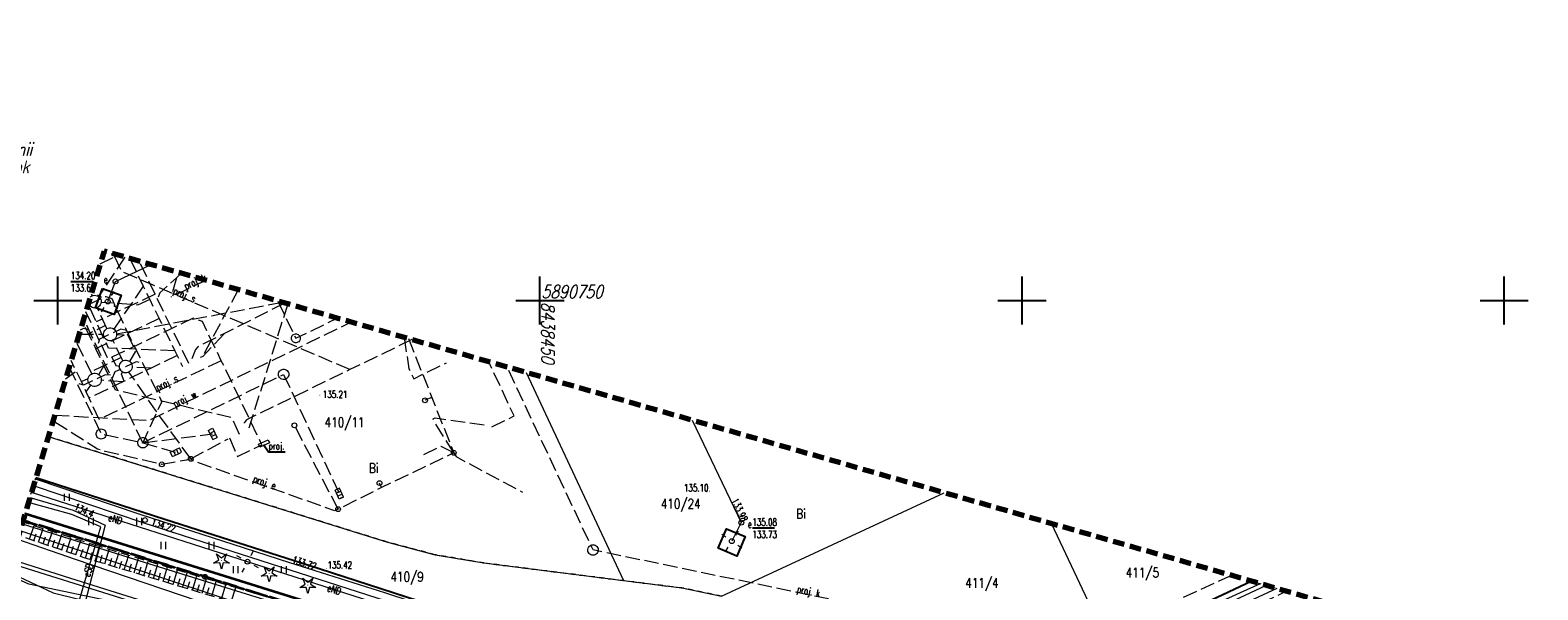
# Model space of a CAD drawing. Header units: metres. Extents: x 8438000 to 8438800, y 5890500 to 5891000.
# Tile 14 of 40: x 8438397 to 8438553, y 5890720 to 5890778. Entities that reach past the tile are written whole.
import ezdxf
from ezdxf.enums import TextEntityAlignment as Align

# ---------------------------------------------------------------- set-up
doc = ezdxf.new("R2010")
doc.units = ezdxf.units.M
doc.header["$MEASUREMENT"] = 0
for name, pattern in [('0.5_0.5', [1, 0.5, -0.5]), ('1.0_0.5', [1.5, 1, -0.5]), ('1.5_0.5', [2, 1.5, -0.5]), ('1.5_1.0', [2.5, 1.5, -1]), ('219-500', [0]), ('4', [1.8, 1.2, -0.6])]:
    doc.linetypes.add(name, pattern=pattern)
doc.layers.get('0').update_dxf_attribs({"color": 2, "linetype": 'CONTINUOUS', "lineweight": 5})
for name, color, linetype in [('000 Inne (niezydentyfikowane)', 7, 'CONTINUOUS'), ('202-punkt graniczny', 7, 'CONTINUOUS'), ('203-punkt graniczny', 7, 'CONTINUOUS'), ('210-oznaczenie konturu użytku gruntowego', 7, 'CONTINUOUS'), ('211-numer działki ewidencyjnej', 7, 'CONTINUOUS'), ('216-obręb ewidencyjny', 7, 'CONTINUOUS'), ('218-kontur użytku gruntowego', 7, 'CONTINUOUS'), ('219-działka ewidencyjna', 7, 'CONTINUOUS'), ('drzewo iglaste', 7, 'CONTINUOUS'), ('Komentarz lub etykieta na mapie', 7, 'CONTINUOUS'), ('kratka ściekowa - ob. projektowany', 7, 'CONTINUOUS'), ('krawężnik', 7, 'CONTINUOUS'), ('latarnia', 7, 'CONTINUOUS'), ('obszar utwardzony', 7, 'CONTINUOUS'), ('ogrodzenie trwałe', 7, 'CONTINUOUS'), ('pikieta sztuczna', 7, 'CONTINUOUS'), ('pikieta sztuczna-Atr2', 7, 'CONTINUOUS'), ('przewód elektroenergetyczny podziemny', 7, 'CONTINUOUS'), ('przewód elektroenergetyczny podziemny - ob. projektowany', 7, 'CONTINUOUS'), ('przewód elektroenergetyczny podziemny - ob. projektowany-Atr1', 7, 'CONTINUOUS'), ('przewód elektroenergetyczny podziemny-Atr1', 7, 'CONTINUOUS'), ('przewód gazowy - ob. projektowany', 7, 'CONTINUOUS'), ('przewód kanalizacyjny', 7, 'CONTINUOUS'), ('przewód kanalizacyjny - ob. projektowany', 7, 'CONTINUOUS'), ('przewód kanalizacyjny - ob. projektowany-Atr1', 7, 'CONTINUOUS'), ('przewód specjalny - ob. projektowany', 7, 'CONTINUOUS'), ('przewód specjalny - ob. projektowany-Atr1', 7, 'CONTINUOUS'), ('przewód telekomunikacyjny podziemny', 7, 'CONTINUOUS'), ('przewód wodociągowy', 7, 'CONTINUOUS'), ('przewód wodociągowy - ob. projektowany', 7, 'CONTINUOUS'), ('przewód wodociągowy - ob. projektowany-Atr1', 7, 'CONTINUOUS'), ('rzedna', 7, 'CONTINUOUS'), ('rzedna-Atr2', 7, 'CONTINUOUS'), ('rzedna-Atr3', 7, 'CONTINUOUS'), ('skarpa nieumocniona', 7, 'CONTINUOUS'), ('słup przewodów napowietrznych', 7, 'CONTINUOUS'), ('słup przewodów napowietrznych - ob. projektowany', 7, 'CONTINUOUS'), ('trawnik', 7, 'CONTINUOUS'), ('Wstawianie ramki sekcyjnej z opisem', 7, 'CONTINUOUS'), ('właz do komory lub kanału - ob. projektowany', 7, 'CONTINUOUS'), ('właz do komory lub kanału - ob. projektowany-Atr17', 7, 'CONTINUOUS'), ('właz do komory lub kanału - okrągły', 7, 'CONTINUOUS'), ('właz do komory lub kanału - okrągły - ob. projektowany', 7, 'CONTINUOUS'), ('właz do komory lub kanału - okrągły-Atr17', 7, 'CONTINUOUS'), ('Zakres', 7, 'CONTINUOUS')]:
    doc.layers.add(name, color=color, linetype=linetype)
doc.styles.get("Standard").update_dxf_attribs({"font": 'simplex.shx', "width": 0.75})
doc.linetypes.add('902-500', pattern='A,3.75,0,[1,ksztalty.shx,S=0.5,R=0,X=0,Y=0],3.75', length=7.5)

# ---------------------------------------------------------------- blocks, each defined once
blk = doc.blocks.new('202')
at = {"color": 0, "linetype": 'Continuous', "lineweight": 0}
blk.add_circle((0, 0), 0.25, dxfattribs=at)
blk = doc.blocks.new('203')
at = {"linetype": 'Continuous', "lineweight": 0}
h = blk.add_hatch(color=0, dxfattribs=at)
edge = h.paths.add_edge_path()
edge.add_arc((0, 0), 0.045, 0, 360)
blk = doc.blocks.new('US15')
at = {"color": 0, "linetype": 'Continuous', "lineweight": 13}
blk.add_circle((0, 0), 0.25, dxfattribs=at)
blk = doc.blocks.new('SM01')
at = {"color": 0, "linetype": 'Continuous', "lineweight": 13}
for p, q in [((-0.53, 0.531), (-0.883, 0.884)), ((0.531, 0.531), (0.884, 0.884)), ((-0.53, -0.53), (-0.883, -0.883)), ((0.531, -0.53), (0.884, -0.883))]:
    blk.add_line(p, q, dxfattribs=at)
blk.add_circle((0, 0), 0.25, dxfattribs=at)
blk = doc.blocks.new('US22')
at = {"color": 0, "linetype": 'Continuous', "lineweight": 13}
blk.add_circle((0, 0), 0.25, dxfattribs=at)
blk = doc.blocks.new('PW01')
at = {"linetype": 'Continuous', "lineweight": 13}
h = blk.add_hatch(color=0, dxfattribs=at)
edge = h.paths.add_edge_path()
edge.add_arc((0, 0), 0.045, 0, 360)
blk = doc.blocks.new('OP011')
at = {"linetype": 'Continuous', "lineweight": 13}
h = blk.add_hatch(color=0, dxfattribs=at)
edge = h.paths.add_edge_path()
edge.add_arc((0, 0), 0.05, 0, 360)
at = {"color": 0, "linetype": 'Continuous', "lineweight": 13}
for p, q in [((-0.828, -0.268), (-0.283, 0.093)), ((-0.283, 0.093), (-0.512, 0.706)), ((-0.512, 0.706), (0, 0.299)), ((0, 0.299), (0.512, 0.706)), ((0.512, 0.706), (0.283, 0.093)), ((0.283, 0.093), (0.828, -0.268)), ((-0.175, -0.24), (-0.828, -0.268)), ((0, -0.87), (-0.175, -0.24)), ((0.175, -0.24), (0, -0.87)), ((0.828, -0.268), (0.175, -0.24))]:
    blk.add_line(p, q, dxfattribs=at)
blk = doc.blocks.new('TU04')
at = {"color": 0, "linetype": 'Continuous', "lineweight": 13}
for p, q in [((0, 0), (0, 0.75)), ((0.5, 0), (0.5, 0.75))]:
    blk.add_line(p, q, dxfattribs=at)
blk = doc.blocks.new('US05')
at = {"color": 0, "linetype": 'Continuous', "lineweight": 13}
for p, q in [((-0.525, -0.25), (-0.525, 0.25)), ((-0.525, 0.25), (-0.175, 0.25)), ((-0.175, -0.25), (-0.175, 0.25)), ((-0.175, 0.25), (0.175, 0.25)), ((0.175, -0.25), (0.175, 0.25)), ((0.175, 0.25), (0.525, 0.25)), ((0.525, -0.25), (0.525, 0.25)), ((-0.525, -0.25), (-0.175, -0.25)), ((-0.175, -0.25), (0.175, -0.25)), ((0.175, -0.25), (0.525, -0.25))]:
    blk.add_line(p, q, dxfattribs=at)
blk = doc.blocks.new('RAMKA500K')
at = {"color": 0}
for p, q in [((0, 247.5), (0, 250)), ((0, 250), (2.5, 250)), ((47.5, 250), (52.5, 250)), ((50, 247.5), (50, 250)), ((97.5, 250), (102.5, 250)), ((100, 247.5), (100, 250)), ((147.5, 250), (152.5, 250)), ((150, 247.5), (150, 250)), ((397.5, 250), (400, 250)), ((400, 247.5), (400, 250)), ((0, 0), (0, 2.5)), ((50, 0), (50, 2.5)), ((100, 0), (100, 2.5)), ((150, 0), (150, 2.5)), ((400, 0), (400, 2.5)), ((0, 0), (2.5, 0)), ((47.5, 0), (52.5, 0)), ((97.5, 0), (102.5, 0)), ((147.5, 0), (152.5, 0)), ((397.5, 0), (400, 0))]:
    blk.add_line(p, q, dxfattribs=at)

msp = doc.modelspace()

# ---------------------------------------------------------------- linework, layer by layer
at = {"layer": '000 Inne (niezydentyfikowane)', "color": 7, "linetype": 'Continuous', "lineweight": 13}
for p, q in [((8438397.05, 5890725.26), (8438397.53, 5890726.67)), ((8438397.52, 5890725.1), (8438397.76, 5890725.81)), ((8438397.99, 5890724.94), (8438398.48, 5890726.37)), ((8438398.95, 5890724.62), (8438399.43, 5890726.06)), ((8438399.91, 5890724.29), (8438400.4, 5890725.75)), ((8438398.47, 5890724.78), (8438398.71, 5890725.5)), ((8438399.43, 5890724.46), (8438399.67, 5890725.18)), ((8438400.39, 5890724.13), (8438400.64, 5890724.86)), ((8438400.88, 5890723.96), (8438401.38, 5890725.44)), ((8438401.37, 5890723.8), (8438401.62, 5890724.54)), ((8438401.86, 5890723.63), (8438402.37, 5890725.12)), ((8438402.36, 5890723.46), (8438402.61, 5890724.21)), ((8438402.86, 5890723.3), (8438403.32, 5890724.81)), ((8438403.87, 5890722.99), (8438404.32, 5890724.51)), ((8438404.87, 5890722.69), (8438405.33, 5890724.2)), ((8438403.36, 5890723.14), (8438403.59, 5890723.9)), ((8438404.37, 5890722.84), (8438404.6, 5890723.6)), ((8438405.38, 5890722.54), (8438405.61, 5890723.29)), ((8438405.88, 5890722.38), (8438406.34, 5890723.9)), ((8438406.39, 5890722.23), (8438406.62, 5890722.99)), ((8438406.89, 5890722.08), (8438407.35, 5890723.59)), ((8438407.4, 5890721.93), (8438407.62, 5890722.69)), ((8438407.9, 5890721.78), (8438408.36, 5890723.29)), ((8438408.91, 5890721.47), (8438409.37, 5890722.99)), ((8438409.92, 5890721.17), (8438410.37, 5890722.68)), ((8438408.41, 5890721.63), (8438408.63, 5890722.38)), ((8438409.41, 5890721.32), (8438409.64, 5890722.08)), ((8438410.42, 5890721.02), (8438410.65, 5890721.78)), ((8438410.93, 5890720.87), (8438411.38, 5890722.38)), ((8438411.43, 5890720.72), (8438411.66, 5890721.47)), ((8438411.94, 5890720.56), (8438412.39, 5890722.08)), ((8438412.44, 5890720.41), (8438412.67, 5890721.17)), ((8438412.94, 5890720.26), (8438413.4, 5890721.77)), ((8438413.95, 5890719.96), (8438414.41, 5890721.47)), ((8438414.96, 5890719.66), (8438415.41, 5890721.17)), ((8438413.45, 5890720.11), (8438413.68, 5890720.87)), ((8438414.46, 5890719.81), (8438414.68, 5890720.56)), ((8438415.46, 5890719.5), (8438415.69, 5890720.26)), ((8438415.97, 5890719.35), (8438416.42, 5890720.86)), ((8438416.98, 5890719.05), (8438417.43, 5890720.56)), ((8438417.98, 5890718.75), (8438418.44, 5890720.26))]:
    msp.add_line(p, q, dxfattribs=at)
at = {"layer": '216-obręb ewidencyjny', "color": 3, "linetype": '1.5_1.0', "lineweight": 35, "flags": 128}
for points in [[(8438740.642, 5890619.488), (8438710.05, 5890629.46), (8438692.29, 5890634.99), (8438638.95, 5890651.63), (8438606.98, 5890661.61), (8438575.88, 5890671.25), (8438571.42, 5890672.63), (8438527.73, 5890686.19), (8438509.75, 5890691.76), (8438488.49, 5890698.42), (8438449.82, 5890710.52), (8438415.26, 5890721.35), (8438396.385, 5890727.204)], [(8438396.385, 5890727.204), (8438415.26, 5890721.35), (8438449.82, 5890710.52), (8438488.49, 5890698.42), (8438509.75, 5890691.76), (8438527.73, 5890686.19), (8438571.42, 5890672.63), (8438575.88, 5890671.25), (8438606.98, 5890661.61), (8438638.95, 5890651.63), (8438692.29, 5890634.99), (8438710.05, 5890629.46), (8438740.642, 5890619.488)]]:
    msp.add_lwpolyline(points, dxfattribs=at)
at = {"layer": '218-kontur użytku gruntowego', "color": 3, "linetype": '0.5_0.5', "lineweight": 18, "flags": 128}
for points in [[(8438408.09, 5890733.07), (8438399.002, 5890735.897)], [(8438399.002, 5890735.897), (8438408.09, 5890733.07)], [(8438434.17, 5890724.96), (8438408.09, 5890733.07)], [(8438408.09, 5890733.07), (8438434.17, 5890724.96)], [(8438415.26, 5890721.35), (8438396.385, 5890727.204)], [(8438396.385, 5890727.204), (8438415.26, 5890721.35)], [(8438439.13, 5890723.65), (8438434.17, 5890724.96)], [(8438434.17, 5890724.96), (8438439.13, 5890723.65)], [(8438444.19, 5890722.79), (8438439.13, 5890723.65)], [(8438439.13, 5890723.65), (8438444.19, 5890722.79)], [(8438458.68, 5890720.96), (8438444.19, 5890722.79)], [(8438444.19, 5890722.79), (8438458.68, 5890720.96)], [(8438449.82, 5890710.52), (8438415.26, 5890721.35)], [(8438415.26, 5890721.35), (8438449.82, 5890710.52)], [(8438464.73, 5890720.2), (8438458.68, 5890720.96)], [(8438458.68, 5890720.96), (8438464.73, 5890720.2)], [(8438468.83, 5890719.34), (8438464.73, 5890720.2)], [(8438464.73, 5890720.2), (8438468.83, 5890719.34)]]:
    msp.add_lwpolyline(points, dxfattribs=at)
at = {"layer": '219-działka ewidencyjna', "color": 3, "linetype": '219-500', "lineweight": 18, "flags": 128}
for points in [[(8438448.57, 5890742.531), (8438458.68, 5890720.96)], [(8438399.002, 5890735.897), (8438408.09, 5890733.07)], [(8438408.09, 5890733.07), (8438434.17, 5890724.96)], [(8438468.83, 5890719.34), (8438491.929, 5890730.062)], [(8438415.26, 5890721.35), (8438396.385, 5890727.204)], [(8438503.069, 5890726.859), (8438511.18, 5890709.65)], [(8438434.17, 5890724.96), (8438439.13, 5890723.65)], [(8438439.13, 5890723.65), (8438444.19, 5890722.79)], [(8438444.19, 5890722.79), (8438458.68, 5890720.96)], [(8438449.82, 5890710.52), (8438415.26, 5890721.35)], [(8438458.68, 5890720.96), (8438464.73, 5890720.2)], [(8438464.73, 5890720.2), (8438468.83, 5890719.34)]]:
    msp.add_lwpolyline(points, dxfattribs=at)
at = {"layer": 'krawężnik', "color": 7, "linetype": 'Continuous', "lineweight": 25, "flags": 128}
for points in [[(8438404.64, 5890751.25), (8438406.57, 5890750.55), (8438405.84, 5890748.53), (8438403.91, 5890749.23)], [(8438468.49, 5890724.32), (8438469.36, 5890726.34), (8438471.29, 5890725.52), (8438470.43, 5890723.5)]]:
    msp.add_lwpolyline(points, close=True, dxfattribs=at)
for points in [[(8438457.91, 5890712.19), (8438427.1, 5890722.18), (8438411.09, 5890727.31), (8438397.71, 5890731.606)], [(8438523.818, 5890720.892), (8438510.49, 5890714.62), (8438494.81, 5890706.89)]]:
    msp.add_lwpolyline(points, dxfattribs=at)
at = {"layer": 'obszar utwardzony', "color": 7, "linetype": '1.5_0.5', "lineweight": 18, "flags": 128}
for points in [[(8438403.91, 5890749.23), (8438404.64, 5890751.25), (8438406.57, 5890750.55), (8438405.84, 5890748.53)], [(8438468.49, 5890724.32), (8438469.36, 5890726.34), (8438471.29, 5890725.52), (8438470.43, 5890723.5)]]:
    msp.add_lwpolyline(points, close=True, dxfattribs=at)
msp.add_lwpolyline([(8438397.71, 5890731.606), (8438411.09, 5890727.31), (8438427.1, 5890722.18), (8438457.91, 5890712.19), (8438463.3, 5890710.39), (8438464.64, 5890714.42), (8438464.77, 5890714.61), (8438464.94, 5890714.78), (8438465.14, 5890714.92), (8438465.35, 5890715.02), (8438465.58, 5890715.07), (8438465.82, 5890715.09), (8438466.06, 5890715.07), (8438466.28, 5890715.01), (8438466.5, 5890714.9), (8438466.69, 5890714.76), (8438466.86, 5890714.59), (8438466.99, 5890714.39), (8438467.08, 5890714.17), (8438467.14, 5890713.94), (8438467.15, 5890713.7), (8438467.12, 5890713.47), (8438465.89, 5890709.61), (8438477.72, 5890705.82), (8438479.27, 5890710.25), (8438480.1, 5890710.06), (8438480.94, 5890709.9), (8438481.78, 5890709.78), (8438482.63, 5890709.69), (8438483.48, 5890709.64), (8438484.34, 5890709.63), (8438485.19, 5890709.65), (8438486.04, 5890709.7), (8438486.89, 5890709.79), (8438487.73, 5890709.92), (8438488.56, 5890710.08), (8438489.4, 5890710.28), (8438490.22, 5890710.51), (8438491.03, 5890710.78), (8438491.83, 5890711.08), (8438492.61, 5890711.41), (8438494.81, 5890706.89), (8438510.49, 5890714.62), (8438523.818, 5890720.892)], dxfattribs=at)
at = {"layer": 'ogrodzenie trwałe', "color": 7, "linetype": '902-500', "lineweight": 35, "flags": 128}
msp.add_lwpolyline([(8438396.603, 5890727.93), (8438485.5, 5890700.12), (8438503.39, 5890708.51), (8438511.88, 5890697.55), (8438526.08, 5890691.67), (8438534.19, 5890690.82), (8438559.43, 5890701.92)], dxfattribs=at)
at = {"layer": 'przewód elektroenergetyczny podziemny', "color": 1, "linetype": 'Continuous', "lineweight": 18, "flags": 128}
for points in [[(8438405.17, 5890749.89), (8438405.98, 5890751.98), (8438409.676, 5890753.715)], [(8438465.786, 5890737.58), (8438470.88, 5890726.97), (8438469.9, 5890725.05)], [(8438401.63, 5890716.81), (8438404.45, 5890726.52), (8438401.45, 5890727.82), (8438396.939, 5890729.045)], [(8438397.097, 5890729.568), (8438397.24, 5890729.53), (8438401.58, 5890728.27), (8438404.92, 5890726.72), (8438402.34, 5890716.87)], [(8438419.67, 5890722.92), (8438397.258, 5890730.105)], [(8438445.55, 5890714.58), (8438419.67, 5890722.92)], [(8438526.412, 5890720.146), (8438511.39, 5890713.16), (8438500.89, 5890708.27)]]:
    msp.add_lwpolyline(points, dxfattribs=at)
at = {"layer": 'przewód elektroenergetyczny podziemny - ob. projektowany', "color": 1, "linetype": '1.5_0.5', "lineweight": 18, "flags": 128}
for points in [[(8438405.903, 5890754.8), (8438405.54, 5890754.8)], [(8438412.81, 5890752.814), (8438412.29, 5890752.34), (8438410.56, 5890750.8), (8438410.27, 5890749.9)], [(8438412.29, 5890752.34), (8438411.74, 5890750.35)], [(8438405.07, 5890747.08), (8438404.09, 5890749.28)], [(8438423.292, 5890749.8), (8438406.08, 5890746.5)], [(8438423.539, 5890749.729), (8438417.27, 5890746.58), (8438414.51, 5890745.2), (8438414.27, 5890744.92), (8438413.88, 5890743.91)], [(8438423.834, 5890749.644), (8438419.81, 5890736.76)], [(8438436.359, 5890746.042), (8438438.78, 5890739.94), (8438441.06, 5890734.21), (8438433.57, 5890730.6), (8438429.06, 5890728.37), (8438428.72, 5890728.21), (8438414, 5890733.38), (8438413.78, 5890733.59), (8438413.34, 5890733.45), (8438410.78, 5890733.01), (8438404.89, 5890734.35), (8438404.1, 5890734.6), (8438399.488, 5890737.511)], [(8438402.201, 5890746.52), (8438403.06, 5890746.51), (8438404.74, 5890746.5)], [(8438417.27, 5890746.58), (8438415.04, 5890744.2), (8438414.87, 5890744.11)], [(8438435.898, 5890746.174), (8438436.41, 5890742.92), (8438436.91, 5890741.89), (8438440.3, 5890743.54)], [(8438403.52, 5890742.39), (8438401.95, 5890745.688)], [(8438406.74, 5890743.74), (8438405.7, 5890745.9)], [(8438400.806, 5890741.889), (8438401.8, 5890742.6)], [(8438413.78, 5890733.59), (8438410.12, 5890738.64), (8438407.37, 5890742.58)], [(8438438.78, 5890739.94), (8438438.07, 5890739.65)], [(8438429.06, 5890728.37), (8438424.53, 5890737.06)], [(8438441.06, 5890734.21), (8438439.11, 5890737.33), (8438438.91, 5890737.74), (8438439.12, 5890737.83), (8438444.23, 5890737.12)], [(8438413.78, 5890733.59), (8438417.65, 5890735.65)], [(8438441.06, 5890734.21), (8438439.74, 5890734.88), (8438437.56, 5890733.83)], [(8438441.06, 5890734.21), (8438441.31, 5890733.81), (8438448.18, 5890730.14)], [(8438433.57, 5890730.6), (8438433.36, 5890731.07)]]:
    msp.add_lwpolyline(points, dxfattribs=at)
at = {"layer": 'przewód gazowy - ob. projektowany', "color": 40, "linetype": '1.5_0.5', "lineweight": 18, "flags": 128}
msp.add_lwpolyline([(8438445.01, 5890736.91), (8438447.32, 5890738.03), (8438444.687, 5890743.647)], dxfattribs=at)
at = {"layer": 'przewód kanalizacyjny', "color": 34, "linetype": 'Continuous', "lineweight": 18, "flags": 128}
msp.add_lwpolyline([(8438525.32, 5890720.46), (8438504.94, 5890710.93), (8438486.79, 5890702.15), (8438463.35, 5890709.53), (8438433.1, 5890719.15), (8438408.95, 5890726.92), (8438397.459, 5890730.773)], dxfattribs=at)
at = {"layer": 'przewód kanalizacyjny - ob. projektowany', "color": 34, "linetype": '1.5_0.5', "lineweight": 18, "flags": 128}
for points in [[(8438415.35, 5890752.083), (8438411.76, 5890750.36)], [(8438418.706, 5890751.118), (8438414.98, 5890744.18), (8438414.77, 5890744.08)], [(8438403.112, 5890749.545), (8438403.82, 5890749.88), (8438404.96, 5890750.42), (8438405.58, 5890750.19), (8438407.12, 5890746.89), (8438408.81, 5890743.48), (8438410.77, 5890739.53), (8438408.81, 5890735.25)], [(8438422.818, 5890749.936), (8438424.68, 5890746.08), (8438428.962, 5890748.169)], [(8438408.81, 5890735.25), (8438405.63, 5890741.89), (8438405.45, 5890742.26), (8438404.07, 5890745.15), (8438403.2, 5890746.97), (8438402.673, 5890748.091)], [(8438403.2, 5890746.97), (8438402.64, 5890747.08), (8438402.323, 5890746.927)], [(8438407.12, 5890746.89), (8438406.53, 5890747.02), (8438405.41, 5890746.5), (8438404.32, 5890745.99), (8438404.07, 5890745.15)], [(8438401.168, 5890743.09), (8438401.96, 5890741.44), (8438404.49, 5890736.16), (8438408.81, 5890735.25), (8438423.41, 5890742.34)], [(8438405.63, 5890741.89), (8438405.94, 5890742.63), (8438407.04, 5890743.15), (8438408.16, 5890743.68), (8438408.81, 5890743.48)], [(8438521.71, 5890721.498), (8438505.04, 5890713.83), (8438455.5, 5890724.14), (8438446.588, 5890743.1)], [(8438405.45, 5890742.26), (8438404.91, 5890742.3), (8438403.81, 5890741.77), (8438402.65, 5890741.21), (8438401.96, 5890741.44)], [(8438423.41, 5890742.34), (8438429.4, 5890729.52)], [(8438408.81, 5890735.25), (8438416.05, 5890736.17)], [(8438408.81, 5890735.25), (8438412.24, 5890734.27)]]:
    msp.add_lwpolyline(points, dxfattribs=at)
at = {"layer": 'przewód specjalny - ob. projektowany', "color": 7, "linetype": '1.5_0.5', "lineweight": 18, "flags": 128}
for points in [[(8438406.952, 5890754.498), (8438404.22, 5890750.41)], [(8438404.39, 5890753.792), (8438406.268, 5890754.695)], [(8438430.28, 5890742.83), (8438406.64, 5890752.98), (8438405.757, 5890754.842)], [(8438407.452, 5890754.355), (8438408.85, 5890751.49), (8438409.52, 5890750.1), (8438410.5, 5890748.12), (8438412.14, 5890744.78), (8438412.37, 5890744.29), (8438412.93, 5890743.16)], [(8438413.57, 5890743.46), (8438411.81, 5890747.1), (8438410.09, 5890750.65), (8438408.429, 5890754.074)], [(8438408.85, 5890751.49), (8438405.81, 5890747.04)], [(8438412.14, 5890744.78), (8438405.25, 5890745.07), (8438403.98, 5890747.77), (8438403.34, 5890749.16), (8438403.58, 5890749.27)], [(8438403.448, 5890750.664), (8438403.54, 5890750.48)], [(8438410.09, 5890750.65), (8438403.98, 5890747.77)], [(8438409.53, 5890750.09), (8438408.24, 5890749.53), (8438404.48, 5890749.8)], [(8438418.83, 5890736.12), (8438418.07, 5890737.83), (8438405.99, 5890740.7), (8438404.77, 5890743.26), (8438403.95, 5890744.99), (8438402.586, 5890747.802)], [(8438417.79, 5890735.75), (8438418.64, 5890733.84), (8438421.16, 5890735.05), (8438416.95, 5890743.76), (8438414.99, 5890747.82), (8438414.04, 5890748.17), (8438411.81, 5890747.1), (8438405.6, 5890744.12), (8438405.22, 5890743.94), (8438402.89, 5890748.811)], [(8438410.5, 5890748.12), (8438406.86, 5890746.39), (8438403.95, 5890744.99)], [(8438402.201, 5890746.52), (8438403.06, 5890746.51), (8438404.92, 5890747.41), (8438405.07, 5890747.08)], [(8438406.86, 5890746.39), (8438406.08, 5890746.45)], [(8438407.2, 5890746.54), (8438408.06, 5890744.76), (8438407.44, 5890743.68)], [(8438436.717, 5890745.939), (8438430.28, 5890742.83), (8438419.57, 5890737.64), (8438419.32, 5890737.33), (8438419.35, 5890736.85)], [(8438416.95, 5890743.76), (8438404.27, 5890737.67), (8438403.23, 5890739.88), (8438402.93, 5890740.53), (8438402.44, 5890741.59), (8438401.371, 5890743.764)], [(8438412.37, 5890744.29), (8438409.68, 5890742.99), (8438406.89, 5890741.65), (8438406.75, 5890741.58), (8438403.23, 5890739.88)], [(8438406.73, 5890743.74), (8438406.56, 5890744.08), (8438403.4, 5890742.59), (8438403.5, 5890742.39)], [(8438404.77, 5890743.26), (8438404.23, 5890742.32)], [(8438405.6, 5890744.12), (8438406.01, 5890743.25), (8438406.38, 5890743.2)], [(8438409.68, 5890742.99), (8438407.7, 5890743.09)], [(8438402.44, 5890741.59), (8438403.13, 5890741.9)], [(8438406.75, 5890741.58), (8438404.5, 5890741.73)], [(8438406.89, 5890741.65), (8438406.58, 5890742.35), (8438406.69, 5890742.59)], [(8438402.93, 5890740.53), (8438403.41, 5890741.21)]]:
    msp.add_lwpolyline(points, dxfattribs=at)
at = {"layer": 'przewód telekomunikacyjny podziemny', "color": 30, "linetype": 'Continuous', "lineweight": 18, "flags": 128}
for points in [[(8438396.069, 5890726.156), (8438407.59, 5890722.31), (8438456.56, 5890706.14), (8438469.63, 5890705.48)], [(8438396.279, 5890726.854), (8438407.94, 5890723.2), (8438436.01, 5890714.46), (8438437.75, 5890713.75)], [(8438395.795, 5890725.244), (8438401.8, 5890723.2), (8438416.36, 5890718.26), (8438429.86, 5890714.22), (8438437.75, 5890713.75), (8438451.41, 5890709.22), (8438464.58, 5890705.37), (8438483.95, 5890699.19), (8438487.48, 5890698.19)], [(8438395.051, 5890722.775), (8438406.49, 5890719.16), (8438422.9, 5890714.06), (8438453.56, 5890704.6), (8438477.35, 5890697.21), (8438497.66, 5890691.07), (8438498.57, 5890690.79)], [(8438498.67, 5890691.16), (8438482.58, 5890695.92), (8438466.38, 5890700.94), (8438444.44, 5890707.8), (8438421.74, 5890714.8), (8438401.34, 5890721.19), (8438395.161, 5890723.14)], [(8438478.27, 5890697.27), (8438457.99, 5890704.56), (8438423.04, 5890714.86), (8438418.57, 5890716.28), (8438409.36, 5890718), (8438396.97, 5890720.59), (8438394.71, 5890721.641)], [(8438394.792, 5890721.913), (8438399.5, 5890719.7), (8438412.26, 5890716.56), (8438423.66, 5890715.05), (8438438.8, 5890709.93), (8438446.11, 5890707.37), (8438452.37, 5890705.3), (8438458.15, 5890704.27), (8438478.27, 5890697.27)]]:
    msp.add_lwpolyline(points, dxfattribs=at)
at = {"layer": 'przewód wodociągowy', "color": 5, "linetype": 'Continuous', "lineweight": 18, "flags": 128}
for points in [[(8438464.83, 5890709.5), (8438451.13, 5890714.03), (8438433.91, 5890719.69), (8438424.07, 5890722.82), (8438419.34, 5890724.33), (8438408.52, 5890727.82), (8438397.674, 5890731.486)], [(8438524.693, 5890720.64), (8438522.62, 5890719.69), (8438515.51, 5890716.44), (8438497.91, 5890708.02), (8438495.18, 5890706.71), (8438487, 5890702.65), (8438464.83, 5890709.5)]]:
    msp.add_lwpolyline(points, dxfattribs=at)
at = {"layer": 'przewód wodociągowy - ob. projektowany', "color": 5, "linetype": '1.5_0.5', "lineweight": 18, "flags": 128}
msp.add_lwpolyline([(8438399.67, 5890738.116), (8438409.44, 5890737.57), (8438430.399, 5890747.756)], dxfattribs=at)
at = {"layer": 'rzedna-Atr2', "color": 7, "flags": 128}
for points in [[(8438401.34, 5890751.97), (8438403.644, 5890751.97)], [(8438472.03, 5890726.42), (8438474.313, 5890726.42)]]:
    msp.add_lwpolyline(points, dxfattribs=at)
at = {"layer": 'skarpa nieumocniona', "color": 7, "linetype": '1.0_0.5', "lineweight": 18, "flags": 128}
msp.add_lwpolyline([(8438403.64, 5890724.71), (8438426.34, 5890717.88), (8438446.21, 5890711.11), (8438466.42, 5890704.8), (8438485.32, 5890698.29), (8438494.97, 5890697.52), (8438510.59, 5890693.28), (8438522.38, 5890690.19), (8438527.13, 5890691.12), (8438526.31, 5890689.49), (8438524.14, 5890688.58), (8438522, 5890687.77), (8438518.86, 5890688.47), (8438516.24, 5890688.34), (8438514.46, 5890689.63), (8438509.74, 5890690.5), (8438493.69, 5890695.36), (8438485.49, 5890696.61), (8438465.76, 5890702.57), (8438445.8, 5890709.24), (8438426.15, 5890716.29), (8438402.84, 5890723.3), (8438395.91, 5890725.64), (8438396.34, 5890727.05)], close=True, dxfattribs=at)
msp.add_lwpolyline([(8438403.64, 5890724.71), (8438426.34, 5890717.88), (8438446.21, 5890711.11), (8438466.42, 5890704.8), (8438485.32, 5890698.29), (8438494.97, 5890697.52), (8438510.59, 5890693.28), (8438522.38, 5890690.19), (8438527.13, 5890691.12), (8438526.31, 5890689.49), (8438524.14, 5890688.58), (8438522, 5890687.77), (8438518.86, 5890688.47), (8438516.24, 5890688.34), (8438514.46, 5890689.63), (8438509.74, 5890690.5), (8438493.69, 5890695.36), (8438485.49, 5890696.61), (8438465.76, 5890702.57), (8438445.8, 5890709.24), (8438426.15, 5890716.29), (8438402.84, 5890723.3), (8438395.91, 5890725.64), (8438396.34, 5890727.05)], close=True, dxfattribs=at)
at = {"layer": 'trawnik', "color": 7, "linetype": '1.0_0.5', "lineweight": 18, "flags": 128}
for points in [[(8438411.09, 5890727.31), (8438427.1, 5890722.18), (8438457.91, 5890712.19), (8438463.3, 5890710.39), (8438464.64, 5890714.42), (8438464.77, 5890714.61), (8438464.94, 5890714.78), (8438465.14, 5890714.92), (8438465.35, 5890715.02), (8438465.58, 5890715.07), (8438465.82, 5890715.09), (8438466.06, 5890715.07), (8438466.28, 5890715.01), (8438466.5, 5890714.9), (8438466.69, 5890714.76), (8438466.86, 5890714.59), (8438466.99, 5890714.39), (8438467.08, 5890714.17), (8438467.14, 5890713.94), (8438467.15, 5890713.7), (8438467.12, 5890713.47), (8438465.89, 5890709.61), (8438477.72, 5890705.82), (8438479.27, 5890710.25), (8438480.1, 5890710.06), (8438480.94, 5890709.9), (8438481.78, 5890709.78), (8438482.63, 5890709.69), (8438483.48, 5890709.64), (8438484.34, 5890709.63), (8438485.19, 5890709.65), (8438486.04, 5890709.7), (8438486.89, 5890709.79), (8438487.73, 5890709.92), (8438488.56, 5890710.08), (8438489.4, 5890710.28), (8438490.22, 5890710.51), (8438491.03, 5890710.78), (8438491.83, 5890711.08), (8438492.61, 5890711.41), (8438494.81, 5890706.89), (8438503.39, 5890708.51), (8438485.5, 5890700.12), (8438396.6, 5890727.93), (8438397.71, 5890731.61)], [(8438527.42, 5890719.86), (8438514.6, 5890713.73), (8438503.39, 5890708.51), (8438494.81, 5890706.89), (8438510.49, 5890714.62), (8438523.82, 5890720.89)]]:
    msp.add_lwpolyline(points, close=True, dxfattribs=at)
at = {"layer": 'właz do komory lub kanału - ob. projektowany', "color": 34, "linetype": 'Continuous', "lineweight": 18, "flags": 128}
for points in [[(8438403.95, 5890750.53), (8438404.08, 5890750.49), (8438404.2, 5890750.42), (8438404.3, 5890750.33), (8438404.39, 5890750.22), (8438404.44, 5890750.09), (8438404.48, 5890749.96), (8438404.48, 5890749.82), (8438404.45, 5890749.69), (8438404.4, 5890749.56), (8438404.32, 5890749.45), (8438404.22, 5890749.35), (8438404.1, 5890749.28), (8438403.97, 5890749.24), (8438403.83, 5890749.22), (8438403.69, 5890749.23), (8438403.56, 5890749.27), (8438403.44, 5890749.34), (8438403.34, 5890749.43), (8438403.25, 5890749.54), (8438403.2, 5890749.67), (8438403.174, 5890749.754)], [(8438403.351, 5890750.341), (8438403.42, 5890750.41), (8438403.54, 5890750.48), (8438403.67, 5890750.52), (8438403.81, 5890750.54), (8438403.95, 5890750.53)], [(8438402.16, 5890746.387), (8438402.16, 5890746.38), (8438402.153, 5890746.361)]]:
    msp.add_lwpolyline(points, dxfattribs=at)
for points in [[(8438405.95, 5890746.9), (8438406.03, 5890746.77), (8438406.07, 5890746.64), (8438406.08, 5890746.5), (8438406.07, 5890746.36), (8438406.03, 5890746.23), (8438405.96, 5890746.1), (8438405.86, 5890746), (8438405.75, 5890745.92), (8438405.62, 5890745.86), (8438405.48, 5890745.83), (8438405.34, 5890745.83), (8438405.2, 5890745.86), (8438405.07, 5890745.92), (8438404.96, 5890746), (8438404.87, 5890746.1), (8438404.79, 5890746.23), (8438404.75, 5890746.36), (8438404.74, 5890746.5), (8438404.75, 5890746.64), (8438404.79, 5890746.77), (8438404.86, 5890746.9), (8438404.96, 5890747), (8438405.07, 5890747.08), (8438405.2, 5890747.14), (8438405.34, 5890747.17), (8438405.48, 5890747.17), (8438405.62, 5890747.14), (8438405.75, 5890747.08), (8438405.86, 5890747)], [(8438424.62, 5890745.62), (8438424.53, 5890745.64), (8438424.44, 5890745.68), (8438424.36, 5890745.74), (8438424.3, 5890745.82), (8438424.25, 5890745.9), (8438424.22, 5890745.99), (8438424.22, 5890746.09), (8438424.23, 5890746.19), (8438424.26, 5890746.28), (8438424.31, 5890746.36), (8438424.38, 5890746.43), (8438424.46, 5890746.49), (8438424.55, 5890746.52), (8438424.64, 5890746.54), (8438424.74, 5890746.54), (8438424.83, 5890746.52), (8438424.92, 5890746.48), (8438425, 5890746.42), (8438425.06, 5890746.34), (8438425.11, 5890746.26), (8438425.14, 5890746.17), (8438425.14, 5890746.07), (8438425.13, 5890745.97), (8438425.1, 5890745.88), (8438425.05, 5890745.8), (8438424.98, 5890745.73), (8438424.9, 5890745.67), (8438424.81, 5890745.64), (8438424.72, 5890745.62)], [(8438407.28, 5890742.53), (8438407.15, 5890742.49), (8438407.01, 5890742.49), (8438406.87, 5890742.51), (8438406.74, 5890742.56), (8438406.62, 5890742.63), (8438406.52, 5890742.73), (8438406.45, 5890742.85), (8438406.4, 5890742.98), (8438406.38, 5890743.11), (8438406.38, 5890743.25), (8438406.42, 5890743.39), (8438406.48, 5890743.51), (8438406.57, 5890743.62), (8438406.68, 5890743.71), (8438406.8, 5890743.77), (8438406.93, 5890743.81), (8438407.07, 5890743.81), (8438407.21, 5890743.79), (8438407.34, 5890743.74), (8438407.46, 5890743.67), (8438407.56, 5890743.57), (8438407.63, 5890743.45), (8438407.68, 5890743.32), (8438407.7, 5890743.19), (8438407.7, 5890743.05), (8438407.66, 5890742.91), (8438407.6, 5890742.79), (8438407.51, 5890742.68), (8438407.4, 5890742.59)], [(8438423.46, 5890741.8), (8438423.35, 5890741.8), (8438423.24, 5890741.83), (8438423.13, 5890741.87), (8438423.04, 5890741.94), (8438422.97, 5890742.03), (8438422.91, 5890742.13), (8438422.88, 5890742.23), (8438422.87, 5890742.35), (8438422.88, 5890742.46), (8438422.92, 5890742.57), (8438422.98, 5890742.66), (8438423.05, 5890742.75), (8438423.14, 5890742.81), (8438423.25, 5890742.86), (8438423.36, 5890742.88), (8438423.47, 5890742.88), (8438423.58, 5890742.85), (8438423.69, 5890742.81), (8438423.78, 5890742.74), (8438423.85, 5890742.65), (8438423.91, 5890742.55), (8438423.94, 5890742.45), (8438423.95, 5890742.33), (8438423.94, 5890742.22), (8438423.9, 5890742.11), (8438423.84, 5890742.02), (8438423.77, 5890741.93), (8438423.68, 5890741.87), (8438423.57, 5890741.82)], [(8438404.37, 5890742.18), (8438404.44, 5890742.05), (8438404.49, 5890741.91), (8438404.5, 5890741.77), (8438404.49, 5890741.62), (8438404.44, 5890741.49), (8438404.37, 5890741.36), (8438404.27, 5890741.25), (8438404.15, 5890741.17), (8438404.02, 5890741.11), (8438403.88, 5890741.08), (8438403.74, 5890741.08), (8438403.59, 5890741.11), (8438403.46, 5890741.17), (8438403.34, 5890741.26), (8438403.25, 5890741.36), (8438403.18, 5890741.49), (8438403.13, 5890741.63), (8438403.12, 5890741.77), (8438403.13, 5890741.92), (8438403.18, 5890742.05), (8438403.25, 5890742.18), (8438403.35, 5890742.29), (8438403.47, 5890742.37), (8438403.6, 5890742.43), (8438403.74, 5890742.46), (8438403.88, 5890742.46), (8438404.03, 5890742.43), (8438404.16, 5890742.37), (8438404.28, 5890742.28)], [(8438404.98, 5890736), (8438404.94, 5890735.9), (8438404.88, 5890735.81), (8438404.8, 5890735.74), (8438404.7, 5890735.68), (8438404.6, 5890735.65), (8438404.49, 5890735.64), (8438404.38, 5890735.65), (8438404.28, 5890735.68), (8438404.18, 5890735.74), (8438404.1, 5890735.81), (8438404.04, 5890735.9), (8438404, 5890736), (8438403.97, 5890736.11), (8438403.97, 5890736.21), (8438404, 5890736.32), (8438404.04, 5890736.42), (8438404.1, 5890736.51), (8438404.18, 5890736.58), (8438404.28, 5890736.64), (8438404.38, 5890736.67), (8438404.49, 5890736.68), (8438404.6, 5890736.67), (8438404.7, 5890736.64), (8438404.8, 5890736.58), (8438404.88, 5890736.51), (8438404.94, 5890736.42), (8438404.98, 5890736.32), (8438405.01, 5890736.21), (8438405.01, 5890736.11)], [(8438408.75, 5890734.72), (8438408.64, 5890734.74), (8438408.54, 5890734.79), (8438408.45, 5890734.86), (8438408.38, 5890734.94), (8438408.32, 5890735.04), (8438408.29, 5890735.14), (8438408.28, 5890735.25), (8438408.29, 5890735.37), (8438408.32, 5890735.47), (8438408.38, 5890735.57), (8438408.46, 5890735.65), (8438408.55, 5890735.71), (8438408.65, 5890735.76), (8438408.76, 5890735.78), (8438408.87, 5890735.78), (8438408.98, 5890735.76), (8438409.08, 5890735.71), (8438409.17, 5890735.64), (8438409.24, 5890735.56), (8438409.3, 5890735.46), (8438409.33, 5890735.36), (8438409.34, 5890735.25), (8438409.33, 5890735.13), (8438409.3, 5890735.03), (8438409.24, 5890734.93), (8438409.16, 5890734.85), (8438409.07, 5890734.79), (8438408.97, 5890734.74), (8438408.86, 5890734.72)], [(8438455.61, 5890723.61), (8438455.5, 5890723.6), (8438455.38, 5890723.61), (8438455.28, 5890723.65), (8438455.18, 5890723.7), (8438455.1, 5890723.78), (8438455.03, 5890723.87), (8438454.98, 5890723.98), (8438454.96, 5890724.09), (8438454.96, 5890724.2), (8438454.99, 5890724.31), (8438455.03, 5890724.41), (8438455.1, 5890724.5), (8438455.18, 5890724.58), (8438455.28, 5890724.64), (8438455.39, 5890724.67), (8438455.5, 5890724.68), (8438455.62, 5890724.67), (8438455.72, 5890724.63), (8438455.82, 5890724.58), (8438455.9, 5890724.5), (8438455.97, 5890724.41), (8438456.02, 5890724.3), (8438456.04, 5890724.19), (8438456.04, 5890724.08), (8438456.01, 5890723.97), (8438455.97, 5890723.87), (8438455.9, 5890723.78), (8438455.82, 5890723.7), (8438455.72, 5890723.64)]]:
    msp.add_lwpolyline(points, close=True, dxfattribs=at)
at = {"layer": 'właz do komory lub kanału - ob. projektowany', "color": 7, "linetype": 'Continuous', "lineweight": 18, "flags": 128}
msp.add_lwpolyline([(8438420.81, 5890735.1), (8438421.8, 5890735.56), (8438421.94, 5890735.26), (8438420.95, 5890734.8)], close=True, dxfattribs=at)
at = {"layer": 'właz do komory lub kanału - ob. projektowany-Atr17', "color": 7, "flags": 128}
msp.add_lwpolyline([(8438421.34, 5890735.07), (8438421.85, 5890734.31), (8438423.555, 5890734.31)], dxfattribs=at)
at = {"layer": 'Zakres', "color": 3, "linetype": '4', "lineweight": 70, "flags": 128}
msp.add_lwpolyline([(8438508.15, 5890636.94), (8438534.87, 5890634.2), (8438548.23, 5890629.66), (8438683.24, 5890590.56), (8438683.52, 5890590.48), (8438684.45, 5890590.26), (8438684.73, 5890590.2), (8438696.09, 5890588.65), (8438696.67, 5890588.63), (8438698.57, 5890588.74), (8438699.14, 5890588.82), (8438710.25, 5890591.65), (8438710.79, 5890591.84), (8438712.52, 5890592.66), (8438713.02, 5890592.95), (8438722.26, 5890599.73), (8438722.48, 5890599.91), (8438723.2, 5890600.55), (8438723.4, 5890600.75), (8438740.33, 5890619.09), (8438740.54, 5890619.35), (8438741.19, 5890620.23), (8438741.37, 5890620.51), (8438747.94, 5890631.84), (8438748.21, 5890632.44), (8438748.87, 5890634.52), (8438748.99, 5890635.17), (8438750.11, 5890648.22), (8438750.12, 5890648.55), (8438750.09, 5890649.64), (8438750.07, 5890649.97), (8438745.48, 5890683.84), (8438745.46, 5890683.96), (8438745.39, 5890684.36), (8438745.36, 5890684.48), (8438744.33, 5890689.19), (8438744.31, 5890689.3), (8438744.2, 5890689.69), (8438744.17, 5890689.81), (8438725.48, 5890751.19), (8438725.37, 5890751.49), (8438724.95, 5890752.48), (8438724.81, 5890752.77), (8438718.55, 5890763.94), (8438718.18, 5890764.46), (8438716.76, 5890766.06), (8438716.28, 5890766.49), (8438705.94, 5890774.04), (8438705.38, 5890774.36), (8438703.43, 5890775.22), (8438702.81, 5890775.41), (8438690.26, 5890777.96), (8438689.62, 5890778.02), (8438687.49, 5890777.98), (8438686.85, 5890777.91), (8438674.38, 5890774.98), (8438674.07, 5890774.89), (8438673.06, 5890774.54), (8438672.76, 5890774.42), (8438548.58, 5890715.16), (8438548.23, 5890714.95), (8438547.09, 5890714.2), (8438404.79, 5890755.12), (8438380.54, 5890674.58)], close=True, dxfattribs=at)

# ---------------------------------------------------------------- block references
at = {"layer": '202-punkt graniczny', "color": 3, "linetype": 'Continuous', "lineweight": 18}
msp.add_blockref('202', (8438415.26, 5890721.35), dxfattribs=at)
at = {"layer": '203-punkt graniczny', "color": 3, "linetype": 'Continuous', "lineweight": 18}
for p in [(8438408.09, 5890733.07), (8438434.17, 5890724.96), (8438439.13, 5890723.65), (8438444.19, 5890722.79), (8438458.68, 5890720.96), (8438464.73, 5890720.2)]:
    msp.add_blockref('203', p, dxfattribs=at)
at = {"layer": 'drzewo iglaste', "color": 94, "linetype": 'Continuous', "lineweight": 18}
for p in [(8438416.97, 5890723.03), (8438421.91, 5890721.69), (8438425.92, 5890720.5)]:
    msp.add_blockref('OP011', p, dxfattribs=at)
at = {"layer": 'kratka ściekowa - ob. projektowany', "color": 34, "linetype": 'Continuous', "lineweight": 18}
for p, rotation in [((8438416.05, 5890736.17), 295.7400000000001), ((8438412.24, 5890734.27), 25.14400000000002), ((8438429.19, 5890729.97), 114.47)]:
    msp.add_blockref('US05', p, dxfattribs=dict(at, rotation=rotation))
at = {"layer": 'latarnia', "color": 7, "linetype": 'Continuous', "lineweight": 18}
for p, rotation in [((8438405.17, 5890749.89), 12.354), ((8438469.9, 5890725.05), 12.279), ((8438419.67, 5890722.92), 16.363)]:
    msp.add_blockref('SM01', p, dxfattribs=dict(at, rotation=rotation))
at = {"layer": 'pikieta sztuczna', "color": 7, "linetype": 'Continuous', "lineweight": 13}
for p in [(8438427.17, 5890740.19), (8438467.59, 5890730.24), (8438427.88, 5890722.21)]:
    msp.add_blockref('PW01', p, dxfattribs=at)
at = {"layer": 'rzedna', "color": 7, "linetype": 'Continuous', "lineweight": 18}
for p in [(8438405.98, 5890751.98), (8438470.88, 5890726.97)]:
    msp.add_blockref('PW01', p, dxfattribs=at)
at = {"layer": 'rzedna', "color": 1, "linetype": 'Continuous', "lineweight": 18}
for p in [(8438401.58, 5890728.27), (8438470.66, 5890727.42)]:
    msp.add_blockref('PW01', p, dxfattribs=at)
at = {"layer": 'rzedna', "color": 34, "linetype": 'Continuous', "lineweight": 18, "rotation": 179.999}
msp.add_blockref('PW01', (8438408.95, 5890726.92), dxfattribs=at)
at = {"layer": 'rzedna', "color": 5, "linetype": 'Continuous', "lineweight": 18, "rotation": 342.335}
msp.add_blockref('PW01', (8438424.07, 5890722.82), dxfattribs=at)
at = {"layer": 'słup przewodów napowietrznych', "color": 7, "linetype": 'Continuous', "lineweight": 18}
for p in [(8438405.17, 5890749.89), (8438409.03, 5890727.24), (8438469.9, 5890725.05), (8438419.67, 5890722.92)]:
    msp.add_blockref('US15', p, dxfattribs=at)
at = {"layer": 'słup przewodów napowietrznych - ob. projektowany', "color": 1, "linetype": 'Continuous', "lineweight": 18}
for p in [(8438438.07, 5890739.65), (8438424.53, 5890737.06), (8438410.78, 5890733.01), (8438433.36, 5890731.07)]:
    msp.add_blockref('US15', p, dxfattribs=at)
at = {"layer": 'trawnik', "color": 7, "linetype": 'Continuous', "lineweight": 18}
for p in [(8438400.699, 5890729.219), (8438403.199, 5890726.719), (8438408.199, 5890726.719), (8438410.699, 5890724.219), (8438415.699, 5890724.219), (8438418.199, 5890721.719), (8438423.199, 5890721.719)]:
    msp.add_blockref('TU04', p, dxfattribs=at)
at = {"layer": 'Wstawianie ramki sekcyjnej z opisem', "color": 7, "linetype": 'Continuous', "lineweight": 13}
for p in [(8438000, 5890750), (8438400, 5890750), (8438000, 5890500), (8438400, 5890500)]:
    msp.add_blockref('RAMKA500K', p, dxfattribs=at)
at = {"layer": 'właz do komory lub kanału - okrągły', "color": 7, "linetype": 'Continuous', "lineweight": 18}
for p in [(8438405.98, 5890751.98), (8438470.88, 5890726.97)]:
    msp.add_blockref('US22', p, dxfattribs=at)
at = {"layer": 'właz do komory lub kanału - okrągły - ob. projektowany', "color": 1, "linetype": 'Continuous', "lineweight": 18}
for p, rotation in [((8438413.78, 5890733.59), 25.67500000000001), ((8438441.06, 5890734.21), 295.345), ((8438429.06, 5890728.37), 24.963)]:
    msp.add_blockref('US22', p, dxfattribs=dict(at, rotation=rotation))

# ---------------------------------------------------------------- texts
at = {"layer": '210-oznaczenie konturu użytku gruntowego', "color": 3, "linetype": 'Continuous', "lineweight": 18, "width": 0.79}
for p in [(8438432.26, 5890732.12), (8438476.59, 5890727.39)]:
    msp.add_text('Bi', height=1, dxfattribs=at).set_placement(p)
at = {"layer": '211-numer działki ewidencyjnej', "color": 3, "linetype": 'Continuous', "lineweight": 18, "width": 0.79}
for s, p in [('410/11', (8438427.67, 5890737.87)), ('410/24', (8438462.53, 5890729.43)), ('410/9', (8438434.49, 5890721.86)), ('411/4', (8438494.11, 5890721.21)), ('411/5', (8438510.75, 5890722.29))]:
    msp.add_text(s, height=1, dxfattribs=at).set_placement(p, align=Align.TOP_LEFT)
at = {"layer": 'Komentarz lub etykieta na mapie', "color": 7, "linetype": 'Continuous', "lineweight": 25, "oblique": 15, "width": 0.79}
for s, height, p in [('Jagiellonii', 1.338, (8438390.52, 5890765.01)), ('Białystok', 1.338, (8438390.84, 5890763.18)), ('5890750', 1.34, (8438450.16, 5890750.24))]:
    msp.add_text(s, height=height, dxfattribs=at).set_placement(p)
msp.add_text('8438450', height=1.34, rotation=269.833, dxfattribs=at).set_placement((8438450.18, 5890749.85))
at = {"layer": 'pikieta sztuczna-Atr2', "color": 7, "width": 0.72}
for s, p in [('135.21', (8438427.48, 5890739.9)), ('135.42', (8438427.97, 5890722.2))]:
    msp.add_text(s, height=0.75, dxfattribs=at).set_placement(p)
msp.add_text('135.10', height=0.75, dxfattribs=at).set_placement((8438467.48, 5890730.21), align=Align.RIGHT)
at = {"layer": 'przewód elektroenergetyczny podziemny - ob. projektowany-Atr1', "color": 1, "width": 0.72}
msp.add_text('proj. e', height=0.75, rotation=340.646, dxfattribs=at).set_placement((8438420.18, 5890731.21))
at = {"layer": 'przewód elektroenergetyczny podziemny-Atr1', "color": 1, "width": 0.72}
for s, rotation, p in [('eND', 342.908, (8438405.28, 5890727.53)), ('eSD', 73.805, (8438402.96, 5890721.4)), ('eND', 342.137, (8438427.98, 5890720.24))]:
    msp.add_text(s, height=0.75, rotation=rotation, dxfattribs=at).set_placement(p, align=Align.MIDDLE_LEFT)
at = {"layer": 'przewód kanalizacyjny - ob. projektowany-Atr1', "color": 34, "width": 0.72}
for rotation, p in [(25.647, (8438413.3, 5890751.1)), (348.243, (8438476.61, 5890719.75))]:
    msp.add_text('proj. k', height=0.75, rotation=rotation, dxfattribs=at).set_placement(p)
at = {"layer": 'przewód specjalny - ob. projektowany-Atr1', "color": 7, "width": 0.72}
for rotation, p in [(336.763, (8438411.89, 5890750.72)), (25.654, (8438410.37, 5890740.6))]:
    msp.add_text('proj. s', height=0.75, rotation=rotation, dxfattribs=at).set_placement(p)
at = {"layer": 'przewód wodociągowy - ob. projektowany-Atr1', "color": 5, "width": 0.72}
msp.add_text('proj. w', height=0.75, rotation=25.919, dxfattribs=at).set_placement((8438412.17, 5890738.9))
at = {"layer": 'rzedna-Atr2', "color": 7, "width": 0.72}
for s, p in [('134.20', (8438401.34, 5890751.978)), ('135.08', (8438472.03, 5890726.428))]:
    msp.add_text(s, height=0.75, dxfattribs=at).set_placement(p, align=Align.BOTTOM_LEFT)
for s, rotation, p in [('134.4', -24.894, (8438401.62, 5890728.33)), ('133.98', -64.354, (8438469.82, 5890729.27)), ('134.22', 342.164, (8438409.62, 5890726.71)), ('133.72', 342.335, (8438424.23, 5890722.81))]:
    msp.add_text(s, height=0.75, rotation=rotation, dxfattribs=at).set_placement(p)
at = {"layer": 'rzedna-Atr3', "color": 7, "width": 0.72}
for s, p in [('133.67', (8438401.34, 5890750.702)), ('133.73', (8438472.03, 5890725.152))]:
    msp.add_text(s, height=0.75, dxfattribs=at).set_placement(p, align=Align.BOTTOM_LEFT)
at = {"layer": 'właz do komory lub kanału - ob. projektowany-Atr17', "color": 7, "width": 0.72}
msp.add_text('proj. ', height=0.75, dxfattribs=at).set_placement((8438421.85, 5890734.317), align=Align.BOTTOM_LEFT)
at = {"layer": 'właz do komory lub kanału - okrągły-Atr17', "color": 7, "width": 0.72}
for p in [(8438404.75, 5890751.78), (8438471.56, 5890726.44)]:
    msp.add_text('e', height=0.75, dxfattribs=at).set_placement(p)

doc.saveas('drawing.dxf')
